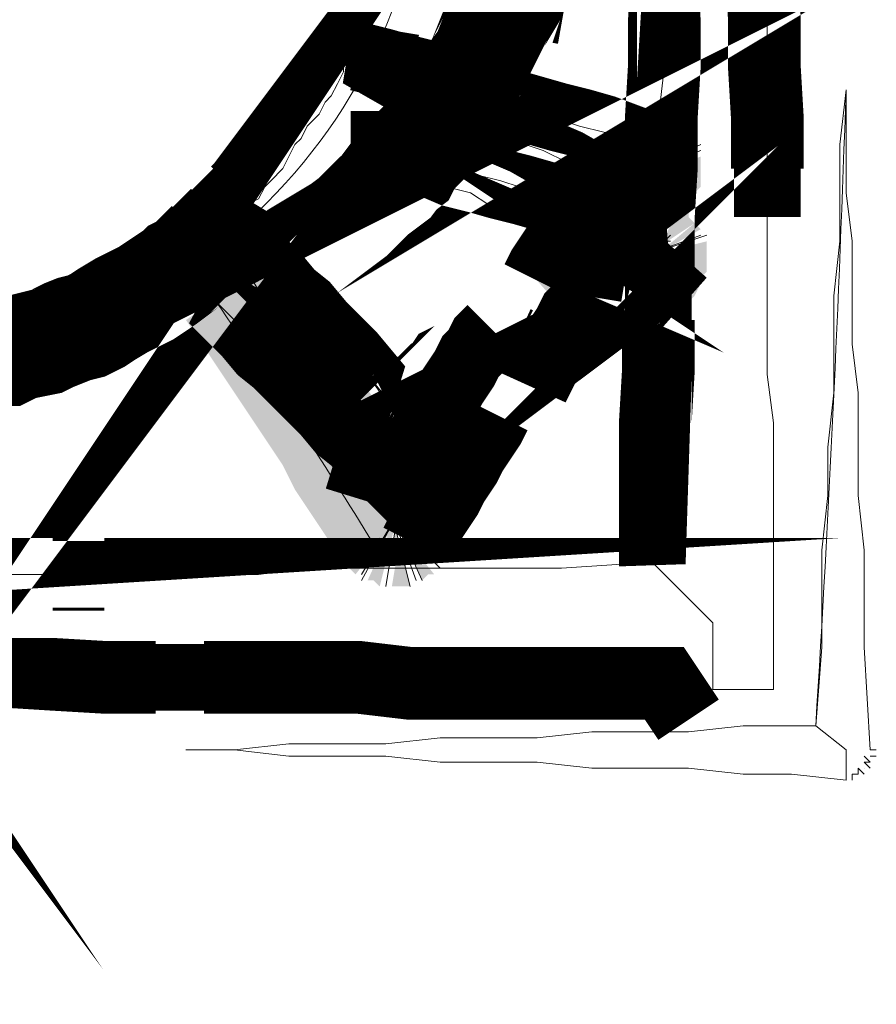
# Model space of a CAD drawing. Header units: millimetres. Extents: x -1413 to 4627, y 0 to 12711.
# Tile 172 of 247: x 3594 to 3654, y 4675 to 4744. Entities that reach past the tile are written whole.
import ezdxf

# ---------------------------------------------------------------- set-up
doc = ezdxf.new("R2010")
doc.units = ezdxf.units.MM
doc.layers.add('PDF_A-TABELKA', color=7, linetype='Continuous')
doc.layers.add('SQ_TAB TEKST', color=8, linetype='Continuous', lineweight=0)

# ---------------------------------------------------------------- blocks, each defined once
blk = doc.blocks.new('tabelka')
at = {"layer": 'PDF_A-TABELKA', "lineweight": 0}
for points, format in [([(25641.29348271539, -27760.02538781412, 5.115070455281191, 5.115070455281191, 0), (25644.70352968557, -27759.59913194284, 5.115070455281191, 5.115070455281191, 0), (25648.1135766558, -27759.59913194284, 4.688814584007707, 4.688814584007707, 0), (25651.73675156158, -27759.59913194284, 5.115070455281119, 5.115070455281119, 0), (25655.3599264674, -27759.59913194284, 5.115070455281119, 5.115070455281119, 0), (25658.76997343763, -27759.59913194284, 5.115070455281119, 5.115070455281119, 0), (25662.60627627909, -27759.59913194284, 0, 0, 0), (25666.01632324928, -27759.3860040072, 0, 0, 0), (25669.6394981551, -27759.3860040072, 0, 0, 0), (25673.26267306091, -27759.17287607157, 0, 0, 0), (25676.67272003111, -27759.17287607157, 0, 0, 0), (25680.29589493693, -27759.17287607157, 0, 0, 0), (25683.91906984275, -27759.17287607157, 0, 0, 0), (25690.31290791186, -27758.95974813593, 4.688814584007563, 4.688814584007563, 0), (25690.52603584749, -27752.35278213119, 5.115070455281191, 5.115070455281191, 0), (25690.52603584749, -27748.94273516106, 5.115070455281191, 5.115070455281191, 0), (25690.73916378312, -27745.31956025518, 5.115070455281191, 5.115070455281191, 0), (25690.73916378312, -27741.69638534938, 4.688814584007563, 4.688814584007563, 0), (25690.73916378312, -27738.28633837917, 5.115070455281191, 5.115070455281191, 0), (25690.73916378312, -27734.45003553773, 5.115070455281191, 5.115070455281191, 0), (25690.95229171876, -27731.03998856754, 5.115070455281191, 5.115070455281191, 0), (25690.95229171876, -27727.41681366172, 5.115070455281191, 5.115070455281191, 0), (25691.16541965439, -27723.79363875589, 5.115070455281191, 5.115070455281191, 0), (25691.16541965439, -27720.38359178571, 5.075571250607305, 5.075571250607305, 0), (25691.16541965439, -27716.97354481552, 5.115070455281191, 5.115070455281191, 0)], "xyseb"), ([(25691.80480346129, -27684.57809859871, 5.115070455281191, 5.115070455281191, 0), (25691.80480346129, -27681.16805162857, 0, 0, 0), (25692.01793139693, -27677.54487672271, 0, 0, 0)], "xyseb"), ([(25697.98551359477, -27716.97354481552, 5.115070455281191, 5.115070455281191, 0), (25698.19864153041, -27720.38359178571, 5.115070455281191, 5.115070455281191, 0), (25698.19864153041, -27723.79363875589, 5.115070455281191, 5.115070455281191, 0), (25698.41176946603, -27727.41681366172, 5.115070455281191, 5.115070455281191, 0), (25698.41176946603, -27731.03998856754, 4.688814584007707, 4.688814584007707, 0), (25698.41176946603, -27734.45003553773, 0, 0, 0), (25698.41176946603, -27738.28633837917, 0, 0, 0), (25698.62489740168, -27741.69638534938, 0, 0, 0), (25698.62489740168, -27745.31956025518, 0, 0, 0), (25698.83802533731, -27748.94273516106, 0, 0, 0), (25698.83802533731, -27752.35278213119, 0, 0, 0), (25698.83802533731, -27755.97595703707, 0, 0, 0), (25698.83802533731, -27763.00917891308, 0, 0, 0), (25698.83802533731, -27767.48486556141, 0, 0, 0), (25694.57546662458, -27767.48486556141, 0, 0, 0)], "xyseb"), ([(25674.54144067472, -27705.03838041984, -0.4172873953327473), (25636.6046681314, -27744.68017644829, -0.4142135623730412)], "xyb"), ([(25641.93286652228, -27744.46704851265, 7.434469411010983, 7.434469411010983, 0), (25642.78537826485, -27744.46704851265, 7.625096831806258, 7.625096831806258, 0), (25643.85101794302, -27744.04079264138, 7.434469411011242, 7.434469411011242, 0), (25644.9166576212, -27744.04079264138, 7.434469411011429, 7.434469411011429, 0), (25645.76916936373, -27743.61453677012, 7.434469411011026, 7.434469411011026, 0), (25646.62168110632, -27743.40140883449, 7.535210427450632, 7.535210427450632, 0), (25647.68732078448, -27743.18828089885, 7.434469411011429, 7.434469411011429, 0), (25648.53983252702, -27742.76202502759, 7.535210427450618, 7.535210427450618, 0), (25649.60547220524, -27742.33576915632, 7.535210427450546, 7.535210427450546, 0), (25650.45798394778, -27742.12264122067, 7.535210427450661, 7.535210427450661, 0), (25651.31049569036, -27741.69638534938, 7.535210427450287, 7.535210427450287, 0), (25651.94987949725, -27741.27012947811, 7.535210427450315, 7.535210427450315, 0), (25653.01551917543, -27740.6307456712, 7.535210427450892, 7.535210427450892, 0), (25653.86803091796, -27740.20448979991, 7.535210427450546, 7.535210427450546, 0), (25654.7205426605, -27739.77823392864, 7.535210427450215, 7.535210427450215, 0), (25655.3599264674, -27739.35197805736, 7.625096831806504, 7.625096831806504, 0), (25656.21243820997, -27738.71259425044, 7.434469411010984, 7.434469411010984, 0), (25656.85182201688, -27738.28633837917, 7.434469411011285, 7.434469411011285, 0), (25657.70433375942, -27737.43382663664, 6.82009394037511, 6.82009394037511, 0), (25658.55684550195, -27737.00757076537, 7.625096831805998, 7.625096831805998, 0), (25659.19622930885, -27736.36818695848, 7.434469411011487, 7.434469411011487, 0), (25660.04874105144, -27735.51567521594, 7.434469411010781, 7.434469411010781, 0), (25660.47499692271, -27735.08941934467, 7.246349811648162, 7.246349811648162, 0), (25661.1143807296, -27734.45003553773, 7.246349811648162, 7.246349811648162, 0), (25661.96689247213, -27733.59752379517, 7.672605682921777, 7.672605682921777, 0), (25662.39314834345, -27733.1712679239, 7.672605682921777, 7.672605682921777, 0), (25663.03253215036, -27732.31875618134, 0, 0, 0), (25663.45878802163, -27731.67937237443, 0, 0, 0), (25664.31129976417, -27730.8268606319, 0, 0, 0), (25664.73755563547, -27730.18747682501, 0, 0, 0), (25665.1638115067, -27729.5480930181, 0, 0, 0), (25665.80319531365, -27728.90870921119, 0, 0, 0), (25666.22945118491, -27728.05619746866, 0, 0, 0), (25666.65570705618, -27727.41681366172, 0, 0, 0), (25667.08196292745, -27726.56430191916, 0, 0, 0), (25667.50821879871, -27725.7117901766, 0, 0, 0), (25667.93447466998, -27725.07240636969, 0, 0, 0), (25668.57385847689, -27724.21989462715, 0, 0, 0), (25668.57385847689, -27723.36738288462, 0, 0, 0), (25669.00011434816, -27722.51487114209, 0, 0, 0), (25669.42637021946, -27721.87548733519, 0, 0, 0), (25669.85262609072, -27721.02297559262, 0, 0, 0), (25670.06575402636, -27720.17046385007, 0, 0, 0), (25670.49200989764, -27719.53108004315, 0, 0, 0), (25670.70513783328, -27718.46544036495, 0, 0, 0), (25670.9182657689, -27717.61292862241, 0, 0, 0), (25671.34452164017, -27716.76041687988, 0, 0, 0), (25671.55764957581, -27715.90790513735, 0, 0, 0)], "xyseb"), ([(25609.7505482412, -27731.4662444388, 7.672605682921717, 7.672605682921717, 0), (25610.17680411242, -27732.10562824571, 0, 0, 0), (25610.81618791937, -27732.95813998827, 0, 0, 0)], "xyseb"), ([(25684.34532571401, -27718.46544036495, 7.683254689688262, 7.683254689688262, 0), (25680.7221508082, -27717.82605655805, 7.625096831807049, 7.625096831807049, 0), (25680.29589493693, -27719.10482417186, 7.625096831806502, 7.625096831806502, 0), (25679.86963906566, -27719.95733591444, 7.434469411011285, 7.434469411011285, 0), (25679.23025525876, -27721.02297559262, 7.535210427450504, 7.535210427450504, 0), (25678.80399938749, -27722.08861527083, 7.233802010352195, 7.233802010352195, 0), (25678.37774351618, -27722.94112701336, 7.05321456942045, 7.05321456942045, 0), (25677.95148764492, -27724.00676669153, 7.535210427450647, 7.535210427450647, 0), (25677.312103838, -27724.85927843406, 7.535210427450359, 7.535210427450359, 0), (25676.88584796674, -27725.7117901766, 7.233802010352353, 7.233802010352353, 0), (25676.24646415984, -27726.77742985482, 7.434469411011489, 7.434469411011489, 0), (25675.60708035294, -27727.62994159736, 7.434469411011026, 7.434469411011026, 0), (25674.96769654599, -27728.26932540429, 7.625096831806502, 7.625096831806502, 0), (25674.32831273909, -27729.12183714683, 7.625096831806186, 7.625096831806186, 0), (25673.47580099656, -27729.97434888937, 7.434469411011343, 7.434469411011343, 0), (25673.04954512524, -27730.8268606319, 7.43446941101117, 7.43446941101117, 0), (25672.1970333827, -27731.4662444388, 7.625096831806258, 7.625096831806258, 0), (25671.55764957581, -27732.31875618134, 7.246349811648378, 7.246349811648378, 0), (25670.70513783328, -27732.95813998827, 7.243841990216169, 7.243841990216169, 0), (25669.85262609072, -27733.81065173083, 7.246349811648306, 7.246349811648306, 0), (25669.21324228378, -27734.45003553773, 7.243841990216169, 7.243841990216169, 0), (25668.36073054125, -27735.08941934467, 7.246349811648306, 7.246349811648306, 0), (25667.50821879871, -27735.72880315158, 7.246349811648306, 7.246349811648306, 0), (25666.65570705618, -27736.36818695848, 7.672605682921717, 7.672605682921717, 0), (25665.59006737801, -27737.00757076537, 7.672605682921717, 7.672605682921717, 0), (25664.95068357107, -27737.64695457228, 7.246349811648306, 7.246349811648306, 0), (25664.09817182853, -27738.07321044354, 7.246349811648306, 7.246349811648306, 0), (25663.24566008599, -27738.49946631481, 7.246349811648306, 7.246349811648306, 0), (25662.18002040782, -27739.13885012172, 0, 0, 0), (25661.32750866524, -27739.56510599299, 0, 0, 0), (25660.47499692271, -27739.99136186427, 0, 0, 0), (25659.40935724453, -27740.41761773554, 0, 0, 0), (25658.55684550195, -27740.84387360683, 0, 0, 0), (25657.70433375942, -27741.27012947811, 0, 0, 0), (25656.63869408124, -27741.69638534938, 0, 0, 0), (25655.78618233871, -27741.90951328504, 0, 0, 0), (25654.93367059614, -27742.33576915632, 0, 0, 0), (25653.86803091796, -27742.76202502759, 0, 0, 0), (25653.01551917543, -27742.76202502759, 0, 0, 0), (25651.94987949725, -27743.18828089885, 0, 0, 0), (25651.09736775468, -27743.61453677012, 0, 0, 0), (25649.81860014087, -27743.61453677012, 0, 0, 0), (25648.96608839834, -27744.04079264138, 0, 0, 0), (25647.90044872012, -27744.04079264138, 0, 0, 0), (25647.04793697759, -27744.25392057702, 0, 0, 0), (25645.98229729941, -27744.46704851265, 0, 0, 0), (25645.12978555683, -27744.46704851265, 0, 0, 0), (25643.85101794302, -27744.68017644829, 0, 0, 0), (25642.99850620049, -27744.68017644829, 0, 0, 0), (25641.93286652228, -27744.68017644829, 0, 0, 0)], "xyseb"), ([(25685.62409332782, -27739.99136186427, 5.083550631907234, 5.083550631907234, 0), (25686.05034919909, -27737.43382663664, 4.728884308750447, 4.728884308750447, 0), (25684.55845364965, -27736.79444282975, 0, 0, 0), (25683.2796860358, -27735.94193108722, 0, 0, 0), (25681.78779048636, -27735.30254728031, 0, 0, 0), (25680.29589493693, -27734.45003553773, 0, 0, 0), (25678.80399938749, -27733.59752379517, 0, 0, 0), (25677.312103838, -27732.95813998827, 0, 0, 0), (25675.82020828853, -27732.10562824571, 0, 0, 0), (25674.32831273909, -27731.4662444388, 0, 0, 0), (25673.04954512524, -27730.61373269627, 0, 0, 0), (25671.55764957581, -27729.97434888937, 0, 0, 0), (25671.98390544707, -27727.20368572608, 0, 0, 0)], "xyseb"), ([(25692.4441872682, -27740.6307456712, 5.123943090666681, 5.123943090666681, 0), (25690.52603584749, -27738.92572218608, 5.146940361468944, 5.146940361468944, 0), (25689.67352410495, -27739.56510599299, 5.123943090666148, 5.123943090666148, 0), (25689.24726823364, -27739.99136186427, 4.822534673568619, 4.822534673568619, 0), (25688.39475649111, -27740.41761773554, 4.765685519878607, 4.765685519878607, 0), (25687.96850061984, -27740.84387360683, 4.822534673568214, 4.822534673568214, 0), (25687.11598887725, -27741.48325741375, 0, 0, 0), (25686.68973300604, -27741.90951328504, 0, 0, 0), (25685.83722126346, -27742.33576915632, 0, 0, 0), (25685.19783745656, -27742.97515296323, 0, 0, 0), (25684.55845364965, -27743.40140883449, 0, 0, 0), (25683.91906984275, -27743.82766470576, 0, 0, 0), (25683.2796860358, -27744.46704851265, 0, 0, 0), (25681.3615346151, -27742.76202502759, 0, 0, 0)], "xyseb"), ([(25671.77077751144, -27747.66396754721, 5.146940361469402, 5.146940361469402, 0), (25672.62328925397, -27747.23771167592, 5.123943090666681, 5.123943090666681, 0), (25673.04954512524, -27746.81145580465, 4.822534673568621, 4.822534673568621, 0), (25673.90205686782, -27746.17207199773, 4.765685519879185, 4.765685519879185, 0), (25674.32831273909, -27745.74581612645, 5.146940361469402, 5.146940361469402, 0), (25675.18082448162, -27745.31956025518, 5.123943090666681, 5.123943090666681, 0), (25675.60708035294, -27744.68017644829, 5.146940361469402, 5.146940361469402, 0), (25676.45959209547, -27744.25392057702, 5.123943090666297, 5.123943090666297, 0), (25676.88584796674, -27743.82766470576, 0, 0, 0), (25677.73835970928, -27743.40140883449, 0, 0, 0), (25678.37774351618, -27742.76202502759, 0, 0, 0), (25680.29589493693, -27744.46704851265, 0, 0, 0)], "xyseb"), ([(25670.70513783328, -27757.46785258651, 0.01234379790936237), (25659.62248518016, -27740.41761773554), (25660.90125279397, -27741.69638534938), (25661.75376453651, -27742.54889709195), (25663.03253215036, -27743.82766470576), (25663.88504389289, -27744.68017644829), (25665.1638115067, -27745.95894406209), (25666.01632324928, -27747.23771167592), (25667.29509086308, -27748.09022341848), (25668.14760260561, -27749.36899103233), (25669.42637021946, -27750.22150277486), (25670.27888196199, -27751.50027038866), (25672.41016131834, -27753.63154974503), (25672.41016131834, -27756.1890849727), (25673.68892893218, -27757.46785258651), (25673.26267306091, -27757.46785258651), (25673.68892893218, -27757.89410845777)], "xyb"), ([(25670.9182657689, -27751.50027038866, 5.146940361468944, 5.146940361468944, 0), (25672.62328925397, -27753.20529387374, 5.123943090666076, 5.123943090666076, 0), (25673.47580099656, -27752.77903800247, 4.765685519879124, 4.765685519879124, 0), (25673.90205686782, -27752.35278213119, 5.146940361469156, 5.146940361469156, 0), (25674.75456861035, -27751.7133983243, 5.12394309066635, 5.12394309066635, 0), (25675.3939524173, -27751.28714245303, 0, 0, 0), (25676.0333362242, -27750.86088658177, 0, 0, 0), (25676.88584796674, -27750.4346307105, 0, 0, 0), (25677.312103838, -27749.7952469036, 0, 0, 0), (25678.16461558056, -27749.36899103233, 0, 0, 0), (25678.59087145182, -27748.94273516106, 0, 0, 0), (25680.50902287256, -27750.64775864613, 0, 0, 0)], "xyseb"), ([(25692.87044313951, -27769.82927285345, 5.115070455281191, 5.115070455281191, 0), (25691.16541965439, -27767.27173762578, 5.115070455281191, 5.115070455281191, 0), (25687.32911681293, -27767.27173762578, 5.115070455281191, 5.115070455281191, 0), (25683.91906984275, -27767.27173762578, 5.115070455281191, 5.115070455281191, 0), (25680.29589493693, -27767.27173762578, 5.115070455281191, 5.115070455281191, 0), (25676.67272003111, -27767.27173762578, 5.115070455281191, 5.115070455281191, 0), (25673.26267306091, -27767.27173762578, 5.115070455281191, 5.115070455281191, 0), (25669.6394981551, -27766.84548175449, 5.115070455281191, 5.115070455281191, 0), (25666.01632324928, -27766.84548175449, 5.115070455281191, 5.115070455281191, 0), (25662.60627627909, -27766.84548175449, 5.115070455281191, 5.115070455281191, 0), (25658.76997343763, -27766.84548175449, 4.688814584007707, 4.688814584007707, 0), (25655.3599264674, -27766.84548175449, 5.115070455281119, 5.115070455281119, 0), (25651.73675156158, -27766.84548175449, 5.115070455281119, 5.115070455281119, 0), (25648.1135766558, -27766.63235381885, 5.115070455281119, 5.115070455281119, 0), (25644.70352968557, -27766.63235381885, 4.688814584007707, 4.688814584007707, 0), (25641.29348271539, -27766.41922588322, 5.115070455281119, 5.115070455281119, 0)], "xyseb")]:
    blk.add_lwpolyline(points, format=format, dxfattribs=at)
for points in [[(25698.41176946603, -27720.38359178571), (25698.41176946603, -27723.79363875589), (25698.41176946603, -27727.62994159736), (25698.41176946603, -27731.03998856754), (25698.41176946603, -27734.45003553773), (25698.41176946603, -27738.28633837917), (25698.41176946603, -27741.69638534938), (25698.41176946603, -27745.53268819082), (25698.83802533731, -27748.94273516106), (25698.83802533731, -27752.35278213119), (25698.83802533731, -27755.76282910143), (25698.83802533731, -27763.00917891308), (25698.83802533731, -27767.69799349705), (25694.57546662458, -27767.69799349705), (25694.57546662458, -27763.00917891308), (25690.31290791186, -27758.74662020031), (25690.73916378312, -27752.35278213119), (25690.73916378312, -27748.94273516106), (25690.73916378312, -27745.53268819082), (25690.73916378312, -27741.69638534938), (25690.73916378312, -27738.28633837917), (25690.73916378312, -27734.45003553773), (25690.73916378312, -27731.03998856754), (25690.73916378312, -27727.62994159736), (25691.16541965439, -27723.79363875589), (25691.16541965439, -27720.38359178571)], [(25679.65651113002, -27719.95733591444), (25679.23025525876, -27720.80984765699), (25678.80399938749, -27722.08861527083), (25678.37774351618, -27722.94112701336), (25677.95148764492, -27723.79363875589), (25677.52523177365, -27724.64615049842), (25676.67272003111, -27725.92491811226), (25676.24646415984, -27726.77742985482), (25675.3939524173, -27727.62994159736), (25674.96769654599, -27728.48245333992), (25674.11518480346, -27729.33496508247), (25673.68892893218, -27730.18747682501), (25672.83641718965, -27730.61373269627), (25671.98390544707, -27731.4662444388), (25671.55764957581, -27732.31875618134), (25670.70513783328, -27733.1712679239), (25669.85262609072, -27733.59752379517), (25669.00011434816, -27734.45003553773), (25668.14760260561, -27735.30254728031), (25667.29509086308, -27735.72880315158), (25666.44257912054, -27736.58131489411), (25665.59006737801, -27737.00757076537), (25664.73755563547, -27737.43382663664), (25663.88504389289, -27738.28633837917), (25663.03253215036, -27738.71259425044), (25662.18002040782, -27739.13885012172), (25661.32750866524, -27739.56510599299), (25660.47499692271, -27739.99136186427), (25659.62248518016, -27740.41761773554), (25658.76997343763, -27740.84387360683), (25657.49120582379, -27741.27012947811), (25656.63869408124, -27741.69638534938), (25655.78618233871, -27742.12264122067), (25654.93367059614, -27742.54889709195), (25653.65490298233, -27742.54889709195), (25652.80239123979, -27742.97515296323), (25651.94987949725, -27743.40140883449), (25651.09736775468, -27743.40140883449), (25649.81860014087, -27743.82766470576), (25648.96608839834, -27743.82766470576), (25648.1135766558, -27744.25392057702), (25646.83480904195, -27744.25392057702), (25645.98229729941, -27744.25392057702), (25645.12978555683, -27744.68017644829)], [(25644.70352968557, -27743.82766470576), (25645.98229729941, -27743.82766470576), (25646.83480904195, -27743.40140883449), (25647.68732078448, -27742.97515296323), (25648.53983252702, -27742.97515296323), (25649.39234426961, -27742.54889709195), (25650.24485601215, -27742.12264122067), (25651.09736775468, -27741.69638534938), (25651.94987949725, -27741.27012947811), (25653.22864711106, -27740.84387360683), (25653.65490298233, -27740.41761773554), (25654.50741472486, -27739.56510599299), (25655.3599264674, -27739.13885012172), (25656.21243820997, -27738.71259425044), (25657.06494995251, -27738.28633837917), (25657.91746169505, -27737.43382663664), (25658.34371756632, -27737.00757076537), (25659.19622930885, -27736.15505902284), (25660.04874105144, -27735.72880315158), (25660.47499692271, -27734.876291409), (25661.32750866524, -27734.45003553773), (25661.75376453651, -27733.59752379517), (25662.60627627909, -27733.1712679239), (25663.03253215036, -27732.31875618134), (25663.45878802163, -27731.89250031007), (25664.31129976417, -27731.03998856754), (25664.73755563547, -27730.18747682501), (25665.1638115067, -27729.33496508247), (25665.59006737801, -27728.90870921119), (25666.01632324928, -27728.05619746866), (25666.86883499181, -27727.20368572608), (25667.29509086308, -27726.35117398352), (25667.72134673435, -27725.92491811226), (25668.14760260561, -27725.07240636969), (25668.57385847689, -27724.21989462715), (25668.57385847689, -27723.36738288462), (25669.00011434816, -27722.51487114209), (25669.42637021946, -27721.66235939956), (25669.85262609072, -27720.80984765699), (25670.27888196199, -27719.95733591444)], [(25690.73916378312, -27731.89250031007), (25691.16541965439, -27732.31875618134), (25690.73916378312, -27732.31875618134), (25690.31290791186, -27733.1712679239), (25689.46039616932, -27733.59752379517), (25689.03414029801, -27734.02377966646), (25688.18162855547, -27734.45003553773), (25687.32911681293, -27734.876291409), (25686.90286094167, -27735.30254728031), (25686.05034919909, -27735.72880315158), (25685.62409332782, -27736.15505902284), (25684.77158158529, -27737.00757076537), (25684.34532571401, -27737.43382663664), (25683.49281397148, -27737.8600825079), (25683.06655810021, -27738.28633837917), (25682.21404635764, -27738.71259425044), (25682.64030222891, -27738.28633837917), (25683.06655810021, -27737.43382663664), (25683.49281397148, -27736.58131489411), (25683.91906984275, -27736.15505902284), (25684.34532571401, -27735.30254728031), (25684.77158158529, -27734.876291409), (25685.19783745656, -27734.02377966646), (25685.62409332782, -27733.1712679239), (25686.47660507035, -27731.89250031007), (25689.46039616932, -27731.03998856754), (25690.31290791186, -27729.33496508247), (25690.31290791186, -27729.76122095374), (25690.73916378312, -27729.33496508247), (25690.31290791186, -27729.76122095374)], [(25693.72295488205, -27729.33496508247), (25689.03414029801, -27731.4662444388), (25693.72295488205, -27729.76122095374)], [(25690.73916378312, -27729.76122095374), (25690.73916378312, -27729.76122095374)], [(25691.16541965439, -27729.76122095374), (25690.73916378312, -27730.18747682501), (25691.16541965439, -27730.18747682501), (25691.16541965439, -27730.61373269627), (25691.59167552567, -27730.61373269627), (25691.16541965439, -27731.03998856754), (25691.59167552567, -27731.03998856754)], [(25691.16541965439, -27731.4662444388), (25691.59167552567, -27731.4662444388), (25691.16541965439, -27731.4662444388)], [(25691.59167552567, -27731.89250031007), (25691.16541965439, -27731.89250031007)], [(25670.27888196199, -27751.07401451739), (25669.42637021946, -27749.7952469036), (25668.57385847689, -27748.51647928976), (25667.72134673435, -27747.23771167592), (25666.86883499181, -27745.95894406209), (25666.01632324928, -27744.68017644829), (25665.1638115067, -27743.40140883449), (25664.31129976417, -27742.12264122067), (25663.45878802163, -27740.84387360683), (25662.60627627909, -27739.56510599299), (25661.75376453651, -27738.28633837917), (25660.90125279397, -27737.00757076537), (25660.04874105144, -27735.72880315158), (25659.19622930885, -27734.45003553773), (25660.47499692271, -27735.30254728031), (25661.32750866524, -27736.58131489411), (25662.60627627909, -27737.8600825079), (25663.45878802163, -27738.71259425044), (25664.73755563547, -27739.99136186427), (25666.01632324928, -27740.84387360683), (25666.86883499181, -27742.12264122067), (25668.14760260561, -27743.40140883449), (25669.00011434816, -27744.25392057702), (25670.27888196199, -27745.53268819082), (25671.98390544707, -27747.66396754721), (25671.98390544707, -27749.7952469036), (25673.26267306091, -27751.50027038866), (25672.83641718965, -27751.50027038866), (25673.26267306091, -27751.50027038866)], [(25691.16541965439, -27737.8600825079), (25691.59167552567, -27738.28633837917), (25691.16541965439, -27738.28633837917), (25691.16541965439, -27738.71259425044), (25690.31290791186, -27739.13885012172), (25689.88665204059, -27739.56510599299), (25689.03414029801, -27739.99136186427), (25688.60788442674, -27740.41761773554), (25687.75537268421, -27740.84387360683), (25687.32911681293, -27741.27012947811), (25686.47660507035, -27742.12264122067), (25686.05034919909, -27742.54889709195), (25685.19783745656, -27742.97515296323), (25684.77158158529, -27743.40140883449), (25683.91906984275, -27743.82766470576), (25683.06655810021, -27744.25392057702), (25682.64030222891, -27744.68017644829), (25683.06655810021, -27744.25392057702), (25683.49281397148, -27743.40140883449), (25683.91906984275, -27742.97515296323), (25684.34532571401, -27742.12264122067), (25684.77158158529, -27741.27012947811), (25685.19783745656, -27740.84387360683), (25685.62409332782, -27739.99136186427), (25686.05034919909, -27739.13885012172), (25686.90286094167, -27737.8600825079), (25689.88665204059, -27737.00757076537), (25690.31290791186, -27735.30254728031)], [(25690.73916378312, -27735.72880315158), (25690.73916378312, -27735.30254728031), (25690.73916378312, -27735.72880315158), (25691.16541965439, -27735.72880315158), (25691.16541965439, -27736.15505902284), (25691.59167552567, -27735.72880315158)], [(25693.72295488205, -27735.72880315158), (25689.03414029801, -27737.43382663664), (25694.14921075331, -27735.72880315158)], [(25691.59167552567, -27736.15505902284), (25691.16541965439, -27736.15505902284)], [(25691.16541965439, -27736.58131489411), (25691.59167552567, -27736.58131489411)], [(25691.59167552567, -27737.00757076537), (25692.01793139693, -27737.00757076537), (25691.59167552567, -27737.00757076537)], [(25691.59167552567, -27737.43382663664), (25692.01793139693, -27737.43382663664), (25691.59167552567, -27737.43382663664)], [(25691.59167552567, -27737.8600825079), (25691.59167552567, -27737.8600825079)], [(25670.27888196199, -27745.53268819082), (25673.26267306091, -27749.7952469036)], [(25671.98390544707, -27753.63154974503), (25672.83641718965, -27753.20529387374), (25673.26267306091, -27752.77903800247), (25674.11518480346, -27752.35278213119), (25674.96769654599, -27751.92652625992), (25675.3939524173, -27751.50027038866), (25676.24646415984, -27750.64775864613), (25676.67272003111, -27750.22150277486), (25677.52523177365, -27749.7952469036), (25677.95148764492, -27749.36899103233), (25678.80399938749, -27748.94273516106), (25679.23025525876, -27748.51647928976), (25678.80399938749, -27748.94273516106), (25678.37774351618, -27749.7952469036), (25677.95148764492, -27750.64775864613), (25677.52523177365, -27751.07401451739), (25677.09897590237, -27751.92652625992), (25676.67272003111, -27752.35278213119), (25676.24646415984, -27753.20529387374), (25675.82020828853, -27754.0578056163), (25675.3939524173, -27754.48406148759), (25674.96769654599, -27755.33657323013), (25674.54144067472, -27755.76282910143), (25674.11518480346, -27756.61534084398), (25673.68892893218, -27757.46785258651), (25672.41016131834, -27756.1890849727), (25672.83641718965, -27753.20529387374), (25672.41016131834, -27754.0578056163)], [(25669.85262609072, -27754.0578056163), (25671.98390544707, -27749.36899103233), (25669.42637021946, -27753.63154974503)], [(25671.55764957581, -27754.48406148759), (25671.98390544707, -27749.36899103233), (25671.13139370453, -27754.48406148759)], [(25674.96769654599, -27753.20529387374), (25671.55764957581, -27749.36899103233), (25672.83641718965, -27754.48406148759)], [(25673.68892893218, -27754.0578056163), (25671.55764957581, -27749.36899103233), (25673.26267306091, -27754.0578056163)], [(25671.55764957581, -27751.92652625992), (25671.55764957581, -27751.50027038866), (25671.13139370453, -27751.92652625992), (25671.13139370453, -27751.50027038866), (25670.70513783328, -27751.92652625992), (25670.70513783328, -27751.50027038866), (25670.27888196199, -27751.50027038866), (25670.70513783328, -27751.07401451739)], [(25673.68892893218, -27755.76282910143), (25670.70513783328, -27751.50027038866)], [(25671.98390544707, -27751.92652625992), (25671.98390544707, -27751.92652625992)], [(25672.41016131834, -27751.50027038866), (25672.41016131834, -27751.92652625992), (25672.41016131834, -27751.50027038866)], [(25672.83641718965, -27751.50027038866), (25672.83641718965, -27751.92652625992), (25672.83641718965, -27751.50027038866)], [(25669.85262609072, -27760.02538781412), (25672.41016131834, -27755.33657323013), (25669.85262609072, -27759.59913194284)], [(25672.41016131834, -27755.33657323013), (25671.55764957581, -27760.4516436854), (25672.41016131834, -27755.33657323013)], [(25674.11518480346, -27760.02538781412), (25671.98390544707, -27755.33657323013), (25673.68892893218, -27760.02538781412)], [(25673.26267306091, -27760.4516436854), (25671.98390544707, -27755.33657323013)], [(25675.3939524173, -27759.17287607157), (25671.98390544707, -27755.76282910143)], [(25671.55764957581, -27757.89410845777), (25671.55764957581, -27757.46785258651), (25671.13139370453, -27757.89410845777), (25671.13139370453, -27757.46785258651), (25670.70513783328, -27757.46785258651), (25671.13139370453, -27757.04159671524)], [(25673.26267306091, -27757.46785258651), (25673.26267306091, -27757.89410845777), (25672.83641718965, -27757.46785258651)], [(25671.98390544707, -27757.89410845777), (25671.98390544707, -27758.32036432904), (25671.98390544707, -27757.89410845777)], [(25672.83641718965, -27758.32036432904), (25672.41016131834, -27757.89410845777), (25672.41016131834, -27758.32036432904), (25672.41016131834, -27757.89410845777)], [(25672.83641718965, -27757.89410845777), (25672.83641718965, -27757.89410845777)], [(25644.70352968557, -27759.59913194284), (25648.1135766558, -27759.59913194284), (25651.94987949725, -27759.59913194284), (25655.3599264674, -27759.59913194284), (25658.76997343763, -27759.59913194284), (25662.60627627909, -27759.59913194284), (25666.01632324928, -27759.17287607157), (25669.85262609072, -27759.17287607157), (25673.26267306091, -27759.17287607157), (25676.67272003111, -27759.17287607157), (25680.50902287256, -27759.17287607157), (25683.91906984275, -27759.17287607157), (25690.31290791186, -27758.74662020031), (25694.57546662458, -27763.00917891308), (25694.57546662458, -27767.69799349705), (25691.16541965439, -27767.27173762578), (25687.32911681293, -27767.27173762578), (25683.91906984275, -27767.27173762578), (25680.50902287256, -27767.27173762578), (25676.67272003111, -27767.27173762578), (25673.26267306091, -27767.27173762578), (25669.85262609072, -27766.84548175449), (25666.01632324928, -27766.84548175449), (25662.60627627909, -27766.84548175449), (25658.76997343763, -27766.84548175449), (25655.3599264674, -27766.84548175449), (25651.94987949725, -27766.84548175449), (25648.1135766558, -27766.41922588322), (25644.70352968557, -27766.41922588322)], [(25705.23186340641, -27773.23931982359), (25705.23186340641, -27773.23931982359)], [(25705.23186340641, -27773.23931982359), (25705.23186340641, -27773.23931982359)], [(25703.95309579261, -27774.09183156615), (25703.95309579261, -27773.66557569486), (25703.95309579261, -27774.09183156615)]]:
    blk.add_lwpolyline(points, dxfattribs=at)
for points, const_width in [([(25685.41096539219, -27734.02377966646), (25685.83722126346, -27731.4662444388), (25684.34532571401, -27730.61373269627), (25682.85343016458, -27729.97434888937), (25681.3615346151, -27729.12183714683), (25679.86963906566, -27728.48245333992), (25678.59087145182, -27727.62994159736), (25677.09897590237, -27726.77742985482), (25675.60708035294, -27726.13804604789), (25674.11518480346, -27725.28553430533), (25672.62328925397, -27724.64615049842), (25671.13139370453, -27723.79363875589), (25671.55764957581, -27721.23610352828)], 4.728884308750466), ([(25669.6394981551, -27723.154254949), (25671.34452164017, -27723.58051082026), (25672.83641718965, -27724.00676669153), (25674.54144067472, -27724.43302256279), (25676.0333362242, -27725.07240636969), (25677.52523177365, -27725.49866224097), (25679.23025525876, -27726.13804604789), (25680.7221508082, -27726.56430191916), (25682.21404635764, -27726.99055779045), (25683.70594190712, -27727.41681366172), (25685.41096539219, -27727.843069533), (25686.90286094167, -27728.26932540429), (25688.60788442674, -27728.90870921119), (25688.60788442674, -27731.67937237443)], 4.858965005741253), ([(25671.55764957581, -27726.99055779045), (25671.55764957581, -27729.5480930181), (25673.26267306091, -27730.18747682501), (25674.75456861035, -27730.61373269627), (25676.24646415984, -27731.25311650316), (25677.95148764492, -27731.67937237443), (25679.4433831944, -27732.10562824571), (25681.14840667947, -27732.53188411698), (25682.64030222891, -27732.95813998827), (25684.13219777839, -27733.38439585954), (25685.83722126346, -27733.81065173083), (25687.32911681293, -27734.45003553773), (25688.82101236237, -27734.876291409), (25689.03414029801, -27737.64695457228)], 4.962347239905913), ([(25682.21404635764, -27738.92572218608), (25682.64030222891, -27738.07321044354), (25683.06655810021, -27737.43382663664), (25683.49281397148, -27736.79444282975), (25683.91906984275, -27736.15505902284), (25684.34532571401, -27735.30254728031), (25684.77158158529, -27734.66316347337), (25685.19783745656, -27734.02377966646), (25685.62409332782, -27733.1712679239), (25688.18162855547, -27733.81065173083)], 5.146940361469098), ([(25661.75376453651, -27733.1712679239), (25660.47499692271, -27735.30254728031), (25661.54063660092, -27736.58131489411), (25662.60627627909, -27737.64695457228), (25663.67191595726, -27738.71259425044), (25664.73755563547, -27739.99136186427), (25665.80319531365, -27740.84387360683), (25666.86883499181, -27742.12264122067), (25667.93447466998, -27743.18828089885), (25669.00011434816, -27744.25392057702), (25670.06575402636, -27745.53268819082), (25669.21324228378, -27748.30335135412)], 5.123943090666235), ([(25661.96689247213, -27739.13885012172), (25660.68812485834, -27741.48325741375), (25661.75376453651, -27742.54889709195), (25662.81940421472, -27743.82766470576), (25663.88504389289, -27744.68017644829), (25665.1638115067, -27745.95894406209), (25666.22945118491, -27747.02458374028), (25667.29509086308, -27748.09022341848), (25668.36073054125, -27749.36899103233), (25669.42637021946, -27750.22150277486), (25670.49200989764, -27751.50027038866), (25669.6394981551, -27754.27093355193)], 4.822534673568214), ([(25680.7221508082, -27743.18828089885), (25683.06655810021, -27744.25392057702), (25683.49281397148, -27743.40140883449), (25683.91906984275, -27742.76202502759), (25684.34532571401, -27742.12264122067), (25684.77158158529, -27741.27012947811), (25685.19783745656, -27740.84387360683), (25685.62409332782, -27739.99136186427), (25686.05034919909, -27739.35197805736), (25688.60788442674, -27739.99136186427)], 4.956312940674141), ([(25679.01712732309, -27742.33576915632), (25678.37774351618, -27742.97515296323), (25677.95148764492, -27743.82766470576), (25677.52523177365, -27744.25392057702), (25677.09897590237, -27745.10643231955), (25676.67272003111, -27745.74581612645), (25676.24646415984, -27746.38519993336), (25675.82020828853, -27747.23771167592), (25675.3939524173, -27747.87709548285), (25674.96769654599, -27748.51647928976), (25674.54144067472, -27749.15586309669), (25674.11518480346, -27749.7952469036), (25673.68892893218, -27750.64775864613), (25671.34452164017, -27749.58211896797)], 4.822534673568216), ([(25679.23025525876, -27748.30335135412), (25678.80399938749, -27749.15586309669), (25678.37774351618, -27749.7952469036), (25677.95148764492, -27750.4346307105), (25677.52523177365, -27751.07401451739), (25677.09897590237, -27751.92652625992), (25676.67272003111, -27752.56591006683), (25676.24646415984, -27753.20529387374), (25675.82020828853, -27754.0578056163), (25675.3939524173, -27754.69718942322), (25674.96769654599, -27755.33657323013), (25674.54144067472, -27755.97595703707), (25674.11518480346, -27756.61534084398), (25673.68892893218, -27757.46785258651)], 5.146940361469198)]:
    blk.add_lwpolyline(points, dxfattribs=dict(at, const_width=const_width))
for points in [[(25689.46039616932, -27731.03998856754), (25686.05034919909, -27731.89250031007), (25687.32911681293, -27732.31875618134), (25685.62409332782, -27731.4662444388), (25684.34532571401, -27730.61373269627), (25682.64030222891, -27729.76122095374), (25681.3615346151, -27729.33496508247), (25680.08276700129, -27728.48245333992), (25678.37774351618, -27727.62994159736), (25677.09897590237, -27726.77742985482), (25675.3939524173, -27725.92491811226), (25674.11518480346, -27725.49866224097), (25672.83641718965, -27724.64615049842), (25671.13139370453, -27723.79363875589), (25669.85262609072, -27722.94112701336), (25671.13139370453, -27723.79363875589), (25672.83641718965, -27724.21989462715), (25674.54144067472, -27724.64615049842), (25675.82020828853, -27725.07240636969), (25677.52523177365, -27725.49866224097), (25679.23025525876, -27725.92491811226), (25680.50902287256, -27726.35117398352), (25682.21404635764, -27726.77742985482), (25683.91906984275, -27727.62994159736), (25685.19783745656, -27728.05619746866), (25686.90286094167, -27728.48245333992), (25688.60788442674, -27728.90870921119), (25690.31290791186, -27729.33496508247)], [(25689.88665204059, -27737.00757076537), (25686.47660507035, -27737.8600825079), (25687.75537268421, -27738.28633837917), (25686.05034919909, -27737.43382663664), (25684.77158158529, -27736.58131489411), (25683.06655810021, -27736.15505902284), (25681.78779048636, -27735.30254728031), (25680.08276700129, -27734.45003553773), (25678.80399938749, -27733.59752379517), (25677.52523177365, -27732.74501205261), (25675.82020828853, -27732.31875618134), (25674.54144067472, -27731.4662444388), (25672.83641718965, -27730.61373269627), (25671.55764957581, -27729.76122095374), (25670.27888196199, -27729.33496508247), (25671.55764957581, -27729.76122095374), (25673.26267306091, -27730.18747682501), (25674.96769654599, -27730.61373269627), (25676.24646415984, -27731.03998856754), (25677.95148764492, -27731.4662444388), (25679.65651113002, -27731.89250031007), (25680.93527874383, -27732.31875618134), (25682.64030222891, -27733.1712679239), (25684.34532571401, -27733.59752379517), (25685.62409332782, -27734.02377966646), (25687.32911681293, -27734.45003553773), (25689.03414029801, -27734.876291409), (25690.31290791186, -27735.30254728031)], [(25671.98390544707, -27749.7952469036), (25672.41016131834, -27747.23771167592), (25671.98390544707, -27747.66396754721), (25672.41016131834, -27747.23771167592), (25673.26267306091, -27746.81145580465), (25673.68892893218, -27746.38519993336), (25674.54144067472, -27745.95894406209), (25674.96769654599, -27745.10643231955), (25675.82020828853, -27744.68017644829), (25676.24646415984, -27744.25392057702), (25677.09897590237, -27743.82766470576), (25677.52523177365, -27743.40140883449), (25678.37774351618, -27742.97515296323), (25678.80399938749, -27742.54889709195), (25678.37774351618, -27742.97515296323), (25677.95148764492, -27743.82766470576), (25677.52523177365, -27744.25392057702), (25677.09897590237, -27745.10643231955), (25676.67272003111, -27745.95894406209), (25676.24646415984, -27746.38519993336), (25675.82020828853, -27747.23771167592), (25675.3939524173, -27747.66396754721), (25674.96769654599, -27748.51647928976), (25674.54144067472, -27749.36899103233), (25674.11518480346, -27749.7952469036), (25673.68892893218, -27750.64775864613), (25673.26267306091, -27751.50027038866)], [(25703.95309579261, -27771.96055220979), (25703.95309579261, -27774.09183156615), (25700.11679295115, -27773.66557569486), (25696.70674598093, -27773.66557569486), (25692.87044313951, -27773.23931982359), (25689.46039616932, -27773.23931982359), (25686.05034919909, -27773.23931982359), (25682.21404635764, -27772.81306395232), (25678.80399938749, -27772.81306395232), (25675.3939524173, -27772.81306395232), (25671.55764957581, -27772.38680808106), (25668.14760260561, -27772.38680808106), (25664.73755563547, -27772.38680808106), (25660.90125279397, -27771.96055220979), (25657.49120582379, -27771.96055220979), (25660.90125279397, -27771.96055220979), (25664.73755563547, -27771.53429633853), (25668.14760260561, -27771.53429633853), (25671.55764957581, -27771.53429633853), (25675.3939524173, -27771.10804046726), (25678.80399938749, -27771.10804046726), (25682.21404635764, -27771.10804046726), (25686.05034919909, -27770.681784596), (25689.46039616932, -27770.681784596), (25692.87044313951, -27770.681784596), (25696.70674598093, -27770.25552872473), (25701.82181643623, -27770.25552872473)], [(25705.23186340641, -27772.81306395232), (25705.65811927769, -27773.23931982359), (25705.23186340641, -27772.81306395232), (25705.65811927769, -27772.81306395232), (25705.23186340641, -27772.38680808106), (25705.65811927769, -27772.81306395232), (25705.23186340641, -27772.81306395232), (25705.65811927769, -27773.23931982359)], [(25705.65811927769, -27772.38680808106), (25706.08437514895, -27772.38680808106)], [(25704.37935166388, -27773.66557569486), (25704.37935166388, -27774.09183156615), (25704.37935166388, -27773.66557569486), (25704.80560753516, -27773.66557569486), (25704.80560753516, -27773.23931982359), (25705.23186340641, -27773.66557569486), (25704.80560753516, -27773.23931982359), (25705.23186340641, -27773.66557569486), (25704.80560753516, -27773.23931982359), (25704.80560753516, -27773.66557569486), (25704.37935166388, -27773.66557569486), (25704.37935166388, -27774.09183156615)]]:
    blk.add_lwpolyline(points, close=True, dxfattribs=at)
blk.add_lwpolyline([(25701.82181643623, -27770.25552872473), (25696.70674598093, -27770.25552872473), (25692.87044313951, -27770.681784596), (25689.46039616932, -27770.681784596), (25686.05034919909, -27770.681784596), (25682.21404635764, -27771.10804046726), (25678.80399938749, -27771.10804046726), (25675.3939524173, -27771.10804046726), (25671.55764957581, -27771.53429633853), (25668.14760260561, -27771.53429633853), (25664.73755563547, -27771.53429633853), (25660.90125279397, -27771.96055220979), (25657.49120582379, -27771.96055220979), (25660.90125279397, -27771.96055220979), (25664.73755563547, -27772.38680808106), (25668.14760260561, -27772.38680808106), (25671.55764957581, -27772.38680808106), (25675.3939524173, -27772.81306395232), (25678.80399938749, -27772.81306395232), (25682.21404635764, -27772.81306395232), (25686.05034919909, -27773.23931982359), (25689.46039616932, -27773.23931982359), (25692.87044313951, -27773.23931982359), (25696.70674598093, -27773.66557569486), (25700.11679295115, -27773.66557569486), (25703.95309579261, -27774.09183156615), (25703.95309579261, -27773.66557569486), (25703.95309579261, -27774.09183156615), (25703.95309579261, -27771.96055220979), (25701.82181643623, -27770.25552872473), (25702.24807230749, -27764.71420239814), (25702.24807230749, -27761.30415542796), (25702.24807230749, -27757.89410845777), (25702.67432817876, -27754.0578056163), (25702.67432817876, -27750.64775864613), (25703.10058405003, -27746.81145580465), (25703.10058405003, -27743.40140883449), (25703.10058405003, -27739.99136186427), (25703.52683992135, -27736.15505902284), (25703.52683992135, -27732.74501205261), (25703.52683992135, -27729.33496508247), (25703.95309579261, -27725.49866224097), (25703.95309579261, -27729.33496508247), (25703.95309579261, -27732.74501205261), (25704.37935166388, -27736.15505902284), (25704.37935166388, -27739.99136186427), (25704.37935166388, -27743.40140883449), (25704.80560753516, -27746.81145580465), (25704.80560753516, -27750.64775864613), (25704.80560753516, -27754.0578056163), (25705.23186340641, -27757.89410845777), (25705.23186340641, -27761.30415542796), (25705.23186340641, -27764.71420239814), (25705.65811927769, -27771.96055220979), (25706.08437514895, -27771.96055220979), (25705.65811927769, -27771.96055220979), (25705.23186340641, -27764.71420239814), (25705.23186340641, -27761.30415542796), (25705.23186340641, -27757.89410845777), (25704.80560753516, -27754.0578056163), (25704.80560753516, -27750.64775864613), (25704.80560753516, -27746.81145580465), (25704.37935166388, -27743.40140883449), (25704.37935166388, -27739.99136186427), (25704.37935166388, -27736.15505902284), (25703.95309579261, -27732.74501205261), (25703.95309579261, -27729.33496508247), (25703.95309579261, -27725.49866224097, -0.007256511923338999)], format="xyb", close=True, dxfattribs=at)
at = {"layer": 'PDF_A-TABELKA', "transparency": 33554559}
for points in [[(25691.16541965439, -27727.20368572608), (25691.59167552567, -27727.20368572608), (25689.03414029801, -27731.4662444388)], [(25691.59167552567, -27727.20368572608), (25689.03414029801, -27731.4662444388), (25692.01793139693, -27727.62994159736)], [(25689.03414029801, -27731.4662444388), (25692.01793139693, -27727.62994159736), (25692.4441872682, -27728.05619746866)], [(25692.4441872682, -27728.05619746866), (25692.87044313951, -27728.05619746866), (25689.03414029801, -27731.4662444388)], [(25692.87044313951, -27728.05619746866), (25689.03414029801, -27731.4662444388), (25693.29669901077, -27728.48245333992)], [(25689.88665204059, -27731.03998856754), (25693.29669901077, -27728.48245333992), (25693.29669901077, -27729.33496508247)], [(25687.75537268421, -27729.76122095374), (25685.62409332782, -27734.02377966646), (25688.18162855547, -27729.76122095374)], [(25685.62409332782, -27734.02377966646), (25688.18162855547, -27729.76122095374), (25686.05034919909, -27734.45003553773)], [(25691.59167552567, -27731.03998856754), (25693.72295488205, -27730.18747682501), (25693.72295488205, -27730.61373269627)], [(25688.60788442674, -27731.03998856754), (25691.16541965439, -27735.30254728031), (25688.18162855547, -27731.4662444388)], [(25689.03414029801, -27730.61373269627), (25691.59167552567, -27734.876291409), (25688.60788442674, -27731.03998856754)], [(25689.88665204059, -27731.03998856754), (25688.60788442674, -27731.4662444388), (25689.03414029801, -27731.4662444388)], [(25689.03414029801, -27731.03998856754), (25693.72295488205, -27731.89250031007), (25688.60788442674, -27731.03998856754)], [(25689.88665204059, -27731.4662444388), (25689.03414029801, -27731.03998856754), (25688.60788442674, -27731.03998856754)], [(25691.59167552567, -27734.876291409), (25688.60788442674, -27731.03998856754), (25691.16541965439, -27735.30254728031)], [(25693.72295488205, -27730.61373269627), (25693.72295488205, -27731.4662444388), (25689.03414029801, -27731.03998856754)], [(25690.73916378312, -27731.89250031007), (25689.03414029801, -27730.61373269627), (25689.03414029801, -27731.03998856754)], [(25692.87044313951, -27733.59752379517), (25692.4441872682, -27734.45003553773), (25689.03414029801, -27730.61373269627)], [(25692.4441872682, -27734.45003553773), (25689.03414029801, -27730.61373269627), (25691.59167552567, -27734.876291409)], [(25691.59167552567, -27731.03998856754), (25689.03414029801, -27731.03998856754), (25689.03414029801, -27731.4662444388)], [(25693.72295488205, -27731.4662444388), (25689.03414029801, -27731.03998856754), (25693.72295488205, -27731.89250031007)], [(25693.72295488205, -27732.31875618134), (25693.29669901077, -27732.74501205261), (25689.03414029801, -27731.03998856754)], [(25693.29669901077, -27732.74501205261), (25689.03414029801, -27731.03998856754), (25693.29669901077, -27733.1712679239)], [(25687.32911681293, -27731.89250031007), (25689.46039616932, -27736.58131489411), (25686.90286094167, -27732.31875618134)], [(25688.18162855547, -27731.4662444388), (25690.31290791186, -27735.72880315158), (25687.32911681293, -27731.89250031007)], [(25690.31290791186, -27735.72880315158), (25687.32911681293, -27731.89250031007), (25689.46039616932, -27736.58131489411)], [(25691.16541965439, -27735.30254728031), (25688.18162855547, -27731.4662444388), (25690.31290791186, -27735.72880315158)], [(25689.88665204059, -27731.4662444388), (25693.72295488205, -27731.89250031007), (25693.72295488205, -27732.31875618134)], [(25690.73916378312, -27731.89250031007), (25693.29669901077, -27733.1712679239), (25692.87044313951, -27733.59752379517)], [(25686.90286094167, -27732.31875618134), (25689.03414029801, -27737.00757076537), (25686.05034919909, -27732.74501205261)], [(25689.46039616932, -27736.58131489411), (25686.90286094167, -27732.31875618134), (25689.03414029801, -27737.00757076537)], [(25662.18002040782, -27734.02377966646), (25657.06494995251, -27735.72880315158), (25661.32750866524, -27732.74501205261)], [(25686.05034919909, -27732.74501205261), (25688.18162855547, -27737.43382663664), (25685.19783745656, -27733.59752379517)], [(25689.03414029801, -27737.00757076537), (25686.05034919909, -27732.74501205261), (25688.18162855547, -27737.43382663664)], [(25691.59167552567, -27733.1712679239), (25692.01793139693, -27733.1712679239), (25689.46039616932, -27737.8600825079)], [(25692.01793139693, -27733.1712679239), (25689.46039616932, -27737.8600825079), (25692.4441872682, -27733.59752379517)], [(25657.91746169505, -27737.00757076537), (25662.18002040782, -27734.02377966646), (25657.06494995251, -27735.72880315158)], [(25663.03253215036, -27735.72880315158), (25657.91746169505, -27737.00757076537), (25662.18002040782, -27734.02377966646)], [(25684.77158158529, -27734.02377966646), (25686.90286094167, -27738.28633837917), (25683.91906984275, -27734.45003553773)], [(25685.19783745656, -27733.59752379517), (25687.75537268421, -27737.8600825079), (25684.77158158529, -27734.02377966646)], [(25687.75537268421, -27737.8600825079), (25684.77158158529, -27734.02377966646), (25686.90286094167, -27738.28633837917)], [(25688.18162855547, -27737.43382663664), (25685.19783745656, -27733.59752379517), (25687.75537268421, -27737.8600825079)], [(25692.87044313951, -27734.02377966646), (25692.87044313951, -27734.45003553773), (25689.46039616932, -27737.43382663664)], [(25690.73916378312, -27736.58131489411), (25692.4441872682, -27733.59752379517), (25692.87044313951, -27734.02377966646)], [(25683.91906984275, -27734.45003553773), (25686.47660507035, -27738.71259425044), (25683.49281397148, -27734.876291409)], [(25686.90286094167, -27738.28633837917), (25683.91906984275, -27734.45003553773), (25686.47660507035, -27738.71259425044)], [(25692.87044313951, -27734.45003553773), (25689.46039616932, -27737.43382663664), (25693.29669901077, -27734.876291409)], [(25682.64030222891, -27735.30254728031), (25685.19783745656, -27739.99136186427), (25682.21404635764, -27735.72880315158)], [(25683.49281397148, -27734.876291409), (25685.62409332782, -27739.13885012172), (25682.64030222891, -27735.30254728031)], [(25685.62409332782, -27739.13885012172), (25682.64030222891, -27735.30254728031), (25685.19783745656, -27739.99136186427)], [(25686.47660507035, -27738.71259425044), (25683.49281397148, -27734.876291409), (25685.62409332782, -27739.13885012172)], [(25690.73916378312, -27737.00757076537), (25693.29669901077, -27734.876291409), (25693.72295488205, -27735.30254728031)], [(25658.76997343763, -27738.28633837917), (25663.03253215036, -27735.72880315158), (25657.91746169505, -27737.00757076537)], [(25663.88504389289, -27737.00757076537), (25658.76997343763, -27738.28633837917), (25663.03253215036, -27735.72880315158)], [(25682.21404635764, -27735.72880315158), (25684.34532571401, -27740.41761773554), (25681.3615346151, -27736.15505902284)], [(25685.19783745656, -27739.99136186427), (25682.21404635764, -27735.72880315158), (25684.34532571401, -27740.41761773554)], [(25688.18162855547, -27735.72880315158), (25686.05034919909, -27739.99136186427), (25688.60788442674, -27736.15505902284)], [(25681.3615346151, -27736.15505902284), (25683.91906984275, -27740.84387360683), (25680.50902287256, -27737.00757076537)], [(25684.34532571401, -27740.41761773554), (25681.3615346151, -27736.15505902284), (25683.91906984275, -27740.84387360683)], [(25686.05034919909, -27739.99136186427), (25688.60788442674, -27736.15505902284), (25686.47660507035, -27740.41761773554)], [(25690.73916378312, -27736.58131489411), (25689.46039616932, -27737.43382663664), (25689.46039616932, -27737.8600825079)], [(25690.73916378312, -27738.28633837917), (25689.46039616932, -27736.58131489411), (25689.46039616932, -27737.00757076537)], [(25690.73916378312, -27737.00757076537), (25694.14921075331, -27736.15505902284), (25694.14921075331, -27737.00757076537)], [(25659.62248518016, -27739.56510599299), (25663.88504389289, -27737.00757076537), (25658.76997343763, -27738.28633837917)], [(25664.73755563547, -27738.28633837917), (25659.62248518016, -27739.56510599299), (25663.88504389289, -27737.00757076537)], [(25690.73916378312, -27737.00757076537), (25689.03414029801, -27737.43382663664), (25689.46039616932, -27737.43382663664)], [(25690.73916378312, -27737.00757076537), (25689.03414029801, -27737.00757076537), (25689.03414029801, -27737.43382663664)], [(25694.14921075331, -27737.00757076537), (25694.14921075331, -27737.43382663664), (25689.03414029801, -27737.00757076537)], [(25694.14921075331, -27737.43382663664), (25689.03414029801, -27737.00757076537), (25694.14921075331, -27737.8600825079)], [(25689.03414029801, -27737.00757076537), (25694.14921075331, -27737.8600825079), (25694.14921075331, -27738.28633837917)], [(25694.14921075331, -27738.28633837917), (25693.72295488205, -27738.71259425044), (25689.03414029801, -27737.00757076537)], [(25693.72295488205, -27738.71259425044), (25689.03414029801, -27737.00757076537), (25693.72295488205, -27739.13885012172)], [(25690.31290791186, -27737.8600825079), (25689.46039616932, -27737.00757076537), (25689.03414029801, -27737.00757076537)], [(25690.31290791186, -27737.8600825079), (25693.72295488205, -27739.13885012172), (25693.29669901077, -27739.99136186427)], [(25662.60627627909, -27740.41761773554), (25657.49120582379, -27741.69638534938), (25661.75376453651, -27738.71259425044)], [(25660.47499692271, -27740.84387360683), (25664.73755563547, -27738.28633837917), (25659.62248518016, -27739.56510599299)], [(25665.59006737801, -27739.56510599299), (25660.47499692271, -27740.84387360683), (25664.73755563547, -27738.28633837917)], [(25690.73916378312, -27738.28633837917), (25693.29669901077, -27739.99136186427), (25692.87044313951, -27740.41761773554)], [(25661.32750866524, -27742.12264122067), (25665.59006737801, -27739.56510599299), (25660.47499692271, -27740.84387360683)], [(25666.44257912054, -27740.84387360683), (25661.32750866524, -27742.12264122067), (25665.59006737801, -27739.56510599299)], [(25658.34371756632, -27742.97515296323), (25662.60627627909, -27740.41761773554), (25657.49120582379, -27741.69638534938)], [(25663.45878802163, -27741.69638534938), (25658.34371756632, -27742.97515296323), (25662.60627627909, -27740.41761773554)], [(25662.18002040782, -27743.40140883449), (25666.44257912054, -27740.84387360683), (25661.32750866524, -27742.12264122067)], [(25667.29509086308, -27742.12264122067), (25662.18002040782, -27743.40140883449), (25666.44257912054, -27740.84387360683)], [(25659.19622930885, -27744.25392057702), (25663.45878802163, -27741.69638534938), (25658.34371756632, -27742.97515296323)], [(25664.31129976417, -27742.97515296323), (25659.19622930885, -27744.25392057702), (25663.45878802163, -27741.69638534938)], [(25663.03253215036, -27744.68017644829), (25667.29509086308, -27742.12264122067), (25662.18002040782, -27743.40140883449)], [(25668.14760260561, -27743.40140883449), (25663.03253215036, -27744.68017644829), (25667.29509086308, -27742.12264122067)], [(25660.04874105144, -27745.53268819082), (25664.31129976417, -27742.97515296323), (25659.19622930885, -27744.25392057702)], [(25665.1638115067, -27744.25392057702), (25660.04874105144, -27745.53268819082), (25664.31129976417, -27742.97515296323)], [(25663.88504389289, -27745.95894406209), (25668.14760260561, -27743.40140883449), (25663.03253215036, -27744.68017644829)], [(25669.00011434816, -27744.68017644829), (25663.88504389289, -27745.95894406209), (25668.14760260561, -27743.40140883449)], [(25660.90125279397, -27746.81145580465), (25665.1638115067, -27744.25392057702), (25660.04874105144, -27745.53268819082)], [(25666.01632324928, -27745.53268819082), (25660.90125279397, -27746.81145580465), (25665.1638115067, -27744.25392057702)], [(25664.73755563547, -27747.23771167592), (25669.00011434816, -27744.68017644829), (25663.88504389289, -27745.95894406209)], [(25669.85262609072, -27745.95894406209), (25664.73755563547, -27747.23771167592), (25669.00011434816, -27744.68017644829)], [(25661.75376453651, -27748.09022341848), (25666.01632324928, -27745.53268819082), (25660.90125279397, -27746.81145580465)], [(25666.86883499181, -27746.81145580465), (25661.75376453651, -27748.09022341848), (25666.01632324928, -27745.53268819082)], [(25665.59006737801, -27748.51647928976), (25669.85262609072, -27745.95894406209), (25664.73755563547, -27747.23771167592)], [(25670.70513783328, -27747.23771167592), (25665.59006737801, -27748.51647928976), (25669.85262609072, -27745.95894406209)], [(25662.60627627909, -27749.36899103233), (25666.86883499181, -27746.81145580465), (25661.75376453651, -27748.09022341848)], [(25667.72134673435, -27748.09022341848), (25662.60627627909, -27749.36899103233), (25666.86883499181, -27746.81145580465)], [(25666.44257912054, -27749.7952469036), (25670.70513783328, -27747.23771167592), (25665.59006737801, -27748.51647928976)], [(25671.55764957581, -27748.51647928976), (25666.44257912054, -27749.7952469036), (25670.70513783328, -27747.23771167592)], [(25663.45878802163, -27750.64775864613), (25667.72134673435, -27748.09022341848), (25662.60627627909, -27749.36899103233)], [(25668.57385847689, -27749.36899103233), (25663.45878802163, -27750.64775864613), (25667.72134673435, -27748.09022341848)], [(25667.29509086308, -27751.50027038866), (25671.55764957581, -27748.51647928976), (25666.44257912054, -27749.7952469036)], [(25672.41016131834, -27749.7952469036), (25667.29509086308, -27751.50027038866), (25671.55764957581, -27748.51647928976)], [(25664.31129976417, -27751.92652625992), (25668.57385847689, -27749.36899103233), (25663.45878802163, -27750.64775864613)], [(25669.42637021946, -27750.64775864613), (25664.31129976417, -27751.92652625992), (25668.57385847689, -27749.36899103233)], [(25668.14760260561, -27752.77903800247), (25672.41016131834, -27749.7952469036), (25667.29509086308, -27751.50027038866)], [(25668.57385847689, -27753.20529387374), (25668.14760260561, -27752.77903800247), (25672.41016131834, -27749.7952469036)], [(25670.27888196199, -27754.0578056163), (25671.98390544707, -27749.36899103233), (25669.85262609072, -27754.0578056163)], [(25670.70513783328, -27754.48406148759), (25670.27888196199, -27754.0578056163), (25671.98390544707, -27749.36899103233)], [(25670.70513783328, -27751.50027038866), (25672.41016131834, -27749.7952469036), (25671.98390544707, -27749.36899103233)], [(25672.83641718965, -27751.07401451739), (25671.55764957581, -27749.36899103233), (25671.55764957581, -27749.7952469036)], [(25674.54144067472, -27753.63154974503), (25674.11518480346, -27754.0578056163), (25671.55764957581, -27749.36899103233)], [(25672.41016131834, -27751.92652625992), (25671.98390544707, -27749.36899103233), (25671.55764957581, -27749.36899103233)], [(25672.41016131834, -27754.48406148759), (25671.55764957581, -27754.48406148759), (25671.98390544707, -27749.36899103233)], [(25665.1638115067, -27753.63154974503), (25669.42637021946, -27750.64775864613), (25664.31129976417, -27751.92652625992)], [(25670.27888196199, -27751.92652625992), (25665.1638115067, -27753.63154974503), (25669.42637021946, -27750.64775864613)], [(25672.83641718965, -27751.07401451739), (25674.96769654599, -27753.20529387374), (25674.54144067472, -27753.63154974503)], [(25666.01632324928, -27754.91031735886), (25670.27888196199, -27751.92652625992), (25665.1638115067, -27753.63154974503)], [(25671.13139370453, -27753.20529387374), (25666.01632324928, -27754.91031735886), (25670.27888196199, -27751.92652625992)], [(25670.70513783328, -27751.50027038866), (25669.00011434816, -27753.63154974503), (25668.57385847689, -27753.20529387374)], [(25672.41016131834, -27751.92652625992), (25672.83641718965, -27754.48406148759), (25672.41016131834, -27754.48406148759)], [(25666.86883499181, -27756.1890849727), (25671.13139370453, -27753.20529387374), (25666.01632324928, -27754.91031735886)], [(25671.98390544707, -27754.48406148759), (25666.86883499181, -27756.1890849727), (25671.13139370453, -27753.20529387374)], [(25667.72134673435, -27757.46785258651), (25671.98390544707, -27754.48406148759), (25666.86883499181, -27756.1890849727)], [(25672.83641718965, -27755.76282910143), (25667.72134673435, -27757.46785258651), (25671.98390544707, -27754.48406148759)], [(25670.70513783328, -27760.02538781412), (25672.41016131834, -27755.33657323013), (25670.27888196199, -27760.02538781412)], [(25671.13139370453, -27760.4516436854), (25670.70513783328, -27760.02538781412), (25672.41016131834, -27755.33657323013)], [(25671.13139370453, -27757.46785258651), (25672.83641718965, -27755.76282910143), (25672.41016131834, -27755.33657323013)], [(25673.26267306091, -27757.46785258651), (25671.98390544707, -27755.33657323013), (25671.98390544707, -27755.76282910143)], [(25674.54144067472, -27759.59913194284), (25674.11518480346, -27760.02538781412), (25671.98390544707, -27755.33657323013)], [(25673.26267306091, -27760.4516436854), (25672.41016131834, -27760.4516436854), (25671.98390544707, -27755.33657323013)], [(25672.41016131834, -27757.89410845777), (25672.41016131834, -27755.33657323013), (25671.98390544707, -27755.33657323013)], [(25668.57385847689, -27758.74662020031), (25672.83641718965, -27755.76282910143), (25667.72134673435, -27757.46785258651)], [(25669.00011434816, -27759.17287607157), (25668.57385847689, -27758.74662020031), (25672.83641718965, -27755.76282910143)], [(25671.13139370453, -27757.46785258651), (25669.42637021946, -27759.59913194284), (25669.00011434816, -27759.17287607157)], [(25673.26267306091, -27757.46785258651), (25674.96769654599, -27759.59913194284), (25674.54144067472, -27759.59913194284)], [(25672.41016131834, -27757.89410845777), (25672.41016131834, -27760.4516436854), (25671.98390544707, -27760.4516436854)]]:
    blk.add_solid(points, dxfattribs=at)

msp = doc.modelspace()

# ---------------------------------------------------------------- block references
at = {"layer": 'SQ_TAB TEKST', "lineweight": 35}
msp.add_blockref('tabelka', (-22051.74440705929, 32464.9063958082), dxfattribs=at)

doc.saveas('drawing.dxf')
